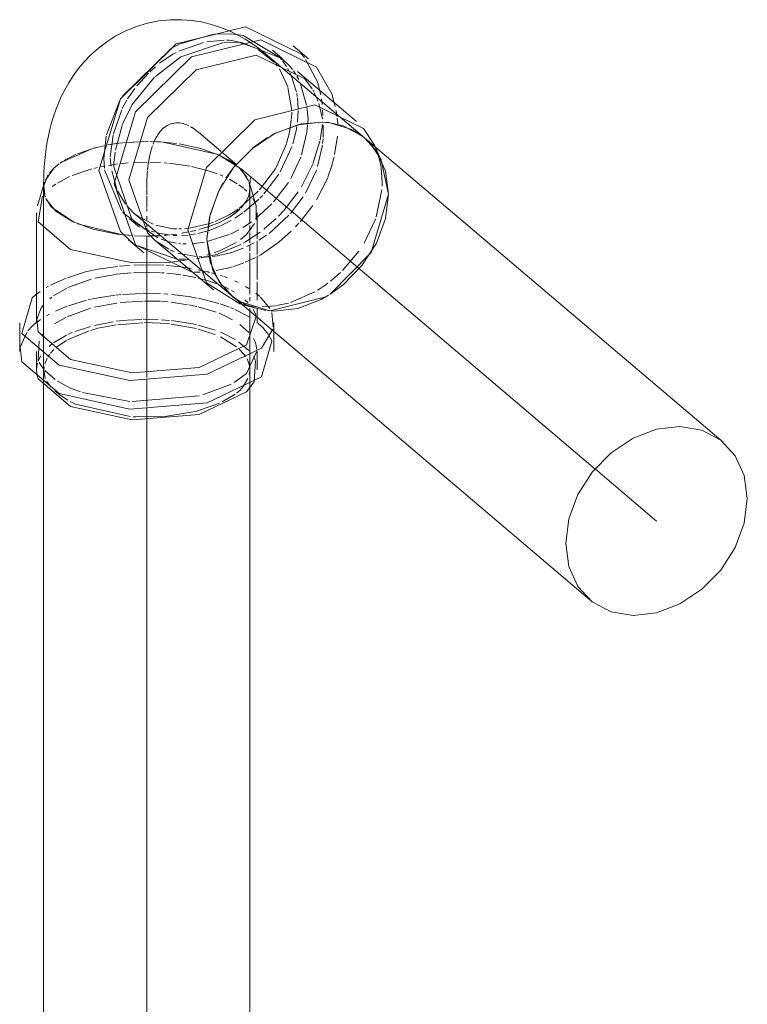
# Model space of a CAD drawing. Header units: millimetres. Extents: x -121 to 34184, y -147 to 33428.
# Tile 57 of 107: x 11195 to 11371, y 24021 to 24259. Entities that reach past the tile are written whole.
import ezdxf

# ---------------------------------------------------------------- set-up
doc = ezdxf.new("R2010")
doc.units = ezdxf.units.MM
doc.linetypes.add('ADSK_Осевая', pattern=[700, 500, -100, 0, -100])
doc.layers.add('P-PIPE-____-CNTR', color=3, linetype='ADSK_Осевая', lineweight=20)
doc.layers.add('P-PIPE-____-OTLN', color=3, linetype='Continuous', lineweight=20)

# ---------------------------------------------------------------- blocks, each defined once
blk = doc.blocks.new('ADSK_ППР_Отвод канализационный - Отвод раструбный-V4-_3D_ копия 1')
at = {"layer": 'P-PIPE-____-CNTR', "color": 10}
for p, q in [((9215.01, 24232.04), (9220.49, 24227.39)), ((9220.7, 24227.21), (9224.23, 24224.21)), ((9225.33, 24223.28), (9239.08, 24211.62)), ((9202.51, 24219.24), (9202.51, 24218.54))]:
    blk.add_line(p, q, dxfattribs=at)
for start_param, end_param in [(5.943418, 6.539134), (5.753736, 5.905474), (0.257351, 0.543446), (0.565687, 0.760762), (0.762612, 0.876879), (0.889209, 1.041347)]:
    blk.add_ellipse((9215.01, 24208.64), major_axis=(-6.31, 25.55), ratio=0.422254, start_param=start_param, end_param=end_param, dxfattribs=at)
at = {"layer": 'P-PIPE-____-OTLN', "color": 9}
for p, q in [((9210.36, 24253.36), (9218.64, 24255.82)), ((9225.87, 24255.44), (9234.7, 24250.18)), ((9208.53, 24252.4), (9210.3, 24253.33)), ((9239.96, 24250.99), (9240.68, 24250.12)), ((9235.37, 24249.35), (9236.32, 24247.98)), ((9240.99, 24249.7), (9243.84, 24244.22)), ((9238.03, 24246.94), (9238.55, 24246.17)), ((9240.78, 24245.02), (9242.57, 24242.55)), ((9247.33, 24241.38), (9248.18, 24238.25)), ((9192.78, 24231.46), (9195.89, 24239.54)), ((9194.91, 24227.67), (9196.52, 24233.7)), ((9240.02, 24234.05), (9233.66, 24231.82)), ((9245.08, 24234.48), (9240.09, 24234.07)), ((9252.15, 24232.73), (9246.58, 24234.37)), ((9192.11, 24225.68), (9192.69, 24231.07)), ((9233.63, 24231.8), (9232.59, 24231.25)), ((9255.19, 24230.74), (9252.3, 24232.65)), ((9192.18, 24228.78), (9190.64, 24228.43)), ((9190.64, 24228.43), (9192.22, 24228.78)), ((9231.79, 24230.78), (9228.21, 24228.25)), ((9189.21, 24228.05), (9181.89, 24224.82)), ((9182.42, 24225.17), (9185.35, 24226.68)), ((9185.73, 24226.84), (9189.41, 24228.1)), ((9189.58, 24228.15), (9190.64, 24228.43)), ((9190.64, 24228.43), (9189.6, 24228.16)), ((9194.55, 24224.6), (9194.84, 24227.22)), ((9228.17, 24228.22), (9223.8, 24223.83)), ((9257.81, 24228.54), (9258.12, 24227.79)), ((9181.48, 24224.55), (9182.11, 24224.97)), ((9192.23, 24223.31), (9192.11, 24225.68)), ((9194.49, 24223.66), (9194.54, 24224.5)), ((9261.08, 24217.05), (9259.33, 24225.31)), ((9177.56, 24219.03), (9178.56, 24221.63)), ((9178.9, 24222.11), (9179.99, 24223.32)), ((9196.38, 24213.08), (9192.27, 24222.94)), ((9198.98, 24210.79), (9194.49, 24223.66)), ((9223.54, 24223.5), (9221.67, 24220.9)), ((9177.75, 24219.93), (9177.57, 24219.11)), ((9220.97, 24219.75), (9219.88, 24217.73)), ((9219.87, 24217.69), (9217.68, 24211.48)), ((9178.03, 24216.04), (9179.44, 24213.94)), ((9179.54, 24213.84), (9185, 24210.19)), ((9197.19, 24212.18), (9196.61, 24212.81)), ((9201.6, 24208.94), (9197.2, 24212.17)), ((9198.93, 24212.94), (9197.85, 24214.03)), ((9185.69, 24209.89), (9196.26, 24207.27)), ((9205.19, 24206.47), (9199.19, 24210.56)), ((9217.67, 24211.43), (9217.08, 24206.18)), ((9198.97, 24207.03), (9196.88, 24207.2)), ((9203.12, 24208.26), (9201.99, 24208.75)), ((9199.17, 24205.15), (9198.61, 24205.58)), ((9201.79, 24206.91), (9199.55, 24206.99)), ((9203.44, 24206.92), (9201.94, 24206.91)), ((9205.63, 24207), (9204, 24206.93)), ((9207.84, 24203.7), (9204.87, 24205.58)), ((9217.08, 24206.18), (9218.54, 24198.58)), ((9209.65, 24201.37), (9199.86, 24204.67)), ((9209.2, 24203.11), (9208.07, 24203.59)), ((9210.1, 24200.81), (9207.65, 24200.53)), ((9215.47, 24198.17), (9214.07, 24198.18)), ((9218.57, 24198.5), (9220.75, 24194.81)), ((9175.68, 24192.79), (9176.64, 24193.51)), ((9223.17, 24192.34), (9225.08, 24191.02)), ((9223.53, 24192.06), (9225.68, 24190.69)), ((9175.83, 24186.78), (9176.95, 24189.49)), ((9226.51, 24190.14), (9225.45, 24190.38)), ((9227.21, 24190.01), (9226.59, 24190.12)), ((9228.83, 24188.08), (9229.04, 24187.46)), ((9229.26, 24187.97), (9229.26, 24189.45)), ((9232.81, 24188.41), (9233.14, 24184.94)), ((9176.27, 24186.32), (9176.75, 24186.68)), ((9229.26, 24187.19), (9229.26, 24187.89)), ((9229.39, 24185.83), (9230.75, 24184.58)), ((9233.31, 24184.53), (9233.31, 24185.88)), ((9171.8, 24179.99), (9173.41, 24183.56)), ((9230.78, 24184.55), (9231.99, 24183.03)), ((9233.31, 24183.76), (9233.31, 24184.42)), ((9176.2, 24176.74), (9176.45, 24181.54)), ((9232.21, 24182.69), (9232.81, 24181.48)), ((9176.13, 24176.51), (9176.83, 24177.92)), ((9177.58, 24174.59), (9176.42, 24176.25)), ((9228.83, 24176.7), (9228.51, 24171.61)), ((9175.76, 24174.68), (9175.83, 24175.4)), ((9175.92, 24173.17), (9175.76, 24174.5)), ((9180.32, 24172.17), (9177.83, 24174.32)), ((9198.39, 24166.84), (9186.91, 24169.02)), ((9222.91, 24171.07), (9216.1, 24168.42)), ((9215.22, 24168.17), (9198.95, 24166.81)), ((9199.77, 24163.12), (9199.19, 24163.15))]:
    blk.add_line(p, q, dxfattribs=at)
at = {"layer": 'P-PIPE-____-OTLN', "color": 10}
for p, q in [((9210.24, 24251.69), (9216.25, 24253.78)), ((9217.07, 24253.95), (9221.23, 24254.36)), ((9221.82, 24254.35), (9222.45, 24254.31)), ((9222.45, 24254.31), (9224.29, 24254.05)), ((9224.29, 24254.05), (9228.9, 24252.41)), ((9229.53, 24252.07), (9233.45, 24248.95)), ((9234.7, 24250.18), (9235.2, 24249.57)), ((9203.25, 24246.69), (9204.6, 24247.9)), ((9233.73, 24248.63), (9234.19, 24248.04)), ((9200.1, 24243.31), (9202.91, 24246.37)), ((9234.64, 24247.39), (9236.64, 24243.05)), ((9236.64, 24247.45), (9236.95, 24246.89)), ((9237.16, 24246.47), (9237.45, 24245.86)), ((9237.49, 24245.77), (9238.75, 24241.77)), ((9238.89, 24245.6), (9239.31, 24244.81)), ((9236.69, 24242.87), (9237.63, 24237.34)), ((9239.7, 24243.98), (9241.22, 24238.62)), ((9243.84, 24244.22), (9244.67, 24241.09)), ((9197.85, 24240.16), (9199.61, 24242.68)), ((9238.83, 24241.4), (9238.94, 24240.72)), ((9242.72, 24242.3), (9243.04, 24241.72)), ((9243.13, 24241.53), (9243.57, 24240.61)), ((9196.54, 24237.76), (9197.66, 24239.84)), ((9238.98, 24240.42), (9239.19, 24237.68)), ((9241.28, 24238.23), (9241.57, 24235.29)), ((9243.73, 24240.24), (9243.98, 24239.61)), ((9244.18, 24239.05), (9245.06, 24235.26)), ((9244.83, 24240.16), (9245, 24238.79)), ((9194.42, 24231.69), (9196.42, 24237.49)), ((9237.65, 24236.93), (9237.53, 24235.28)), ((9239.19, 24237.31), (9239.03, 24234.46)), ((9245.1, 24237.45), (9245.13, 24236.18)), ((9248.37, 24237.29), (9248.58, 24235.87)), ((9237.51, 24235.13), (9237.13, 24232.5)), ((9238.89, 24233.43), (9238.71, 24232.38)), ((9241.46, 24233.8), (9241.38, 24233.01)), ((9241.57, 24235.29), (9241.48, 24233.96)), ((9245.04, 24233.91), (9244.51, 24230.17)), ((9245.22, 24233.78), (9245.27, 24232.15)), ((9248.63, 24235.45), (9248.77, 24234.06)), ((9193.65, 24226.06), (9194.35, 24231.37)), ((9236.97, 24231.67), (9236.39, 24229.44)), ((9237.13, 24232.5), (9236.97, 24231.67)), ((9238.71, 24232.38), (9237.92, 24229.27)), ((9241.26, 24232.06), (9240, 24226.56)), ((9241.38, 24233.01), (9241.28, 24232.18)), ((9245.27, 24232.15), (9245.24, 24230.81)), ((9248.69, 24231.07), (9248.01, 24226.62)), ((9195.71, 24229.37), (9193.1, 24228.96)), ((9193.25, 24228.99), (9195.75, 24229.37)), ((9196.7, 24229.49), (9195.71, 24229.37)), ((9196.74, 24229.49), (9197.31, 24229.55)), ((9197.56, 24229.57), (9202.65, 24229.8)), ((9202.83, 24229.8), (9197.67, 24229.58)), ((9203.23, 24229.8), (9206.46, 24229.66)), ((9205.84, 24229.7), (9203.32, 24229.79)), ((9219.77, 24226.64), (9206.48, 24229.66)), ((9206.52, 24229.65), (9209.67, 24229.32)), ((9236.34, 24229.27), (9233.78, 24223.37)), ((9244.44, 24229.87), (9242.85, 24224.62)), ((9245.06, 24228.94), (9243.88, 24223.74)), ((9245.22, 24230.49), (9245.11, 24229.3)), ((9224.6, 24223.71), (9220.05, 24226.51)), ((9237.67, 24228.53), (9234.84, 24222.46)), ((9258.17, 24227.66), (9258.43, 24226.95)), ((9258.57, 24226.54), (9259.17, 24224.06)), ((9191.37, 24223.68), (9192.1, 24223.83)), ((9193.2, 24224.03), (9194.19, 24224.19)), ((9193.85, 24223.8), (9193.67, 24225.8)), ((9194.19, 24224.19), (9195.42, 24224.36)), ((9195.99, 24224.43), (9197.99, 24224.62)), ((9199.31, 24224.71), (9202.63, 24224.8)), ((9203.21, 24224.79), (9205.83, 24224.7)), ((9206.69, 24224.65), (9207.47, 24224.58)), ((9207.86, 24224.55), (9213, 24223.82)), ((9222.3, 24225.35), (9224.16, 24224.08)), ((9224.51, 24223.79), (9225.05, 24223.31)), ((9239.81, 24226.01), (9237.44, 24220.83)), ((9242.81, 24224.5), (9239.96, 24218.8)), ((9247.33, 24223.96), (9246.37, 24221.13)), ((9247.88, 24226.06), (9247.36, 24224.04)), ((9259.19, 24223.98), (9259.28, 24223.38)), ((9184.42, 24221.57), (9189.18, 24223.17)), ((9189.69, 24223.3), (9189.81, 24223.33)), ((9190.03, 24223.38), (9190.57, 24223.51)), ((9195.27, 24218.24), (9194.02, 24222.69)), ((9213.35, 24223.75), (9217.08, 24222.82)), ((9217.11, 24222.81), (9219.53, 24222)), ((9220.3, 24221.7), (9220.97, 24221.41)), ((9225.07, 24223.28), (9226.73, 24221.19)), ((9234.51, 24221.92), (9230.87, 24217.11)), ((9243.59, 24222.9), (9240.92, 24217.3)), ((9259.29, 24223.35), (9259.52, 24220.07)), ((9179.61, 24218.87), (9180.47, 24219.49)), ((9180.87, 24219.75), (9183.81, 24221.3)), ((9222.53, 24220.67), (9224.4, 24219.59)), ((9224.83, 24219.3), (9225.91, 24218.48)), ((9229.01, 24214.24), (9227.27, 24219.93)), ((9227.5, 24218.77), (9227.33, 24219.72)), ((9227.39, 24219.45), (9227.5, 24218.7)), ((9227.51, 24218.36), (9227.51, 24219.24)), ((9236.85, 24219.85), (9233.24, 24215.19)), ((9246.33, 24221.04), (9243.66, 24215.66)), ((9259.52, 24220.07), (9259.5, 24218.97)), ((9197.35, 24214.64), (9195.44, 24217.86)), ((9229.53, 24217.77), (9224.87, 24213.62)), ((9226.07, 24218.35), (9226.72, 24217.76)), ((9227.3, 24216.89), (9227.51, 24218.36)), ((9230.52, 24216.73), (9229.87, 24216.05)), ((9239.19, 24217.59), (9235.73, 24213.11)), ((9259.45, 24218.14), (9258.1, 24211.58)), ((9225.49, 24213.84), (9226.78, 24215.61)), ((9229.63, 24215.81), (9226.04, 24212.72)), ((9228.17, 24216.01), (9228.83, 24214.75)), ((9232.77, 24214.68), (9228.81, 24211.06)), ((9228.83, 24214.75), (9229.01, 24214.24)), ((9240.39, 24216.44), (9237.33, 24212.38)), ((9242.77, 24214.29), (9239.68, 24210.36)), ((9200.65, 24211.61), (9200.1, 24212)), ((9222.7, 24211.6), (9223.33, 24212.02)), ((9223.33, 24212.02), (9224.19, 24212.65)), ((9225.74, 24212.5), (9223.83, 24211.21)), ((9224.29, 24212.74), (9224.77, 24213.15)), ((9229.04, 24214.13), (9229, 24210.84)), ((9229.26, 24211.79), (9229.26, 24212.55)), ((9236.95, 24211.95), (9232.12, 24207.56)), ((9235.66, 24213.03), (9234.42, 24211.73)), ((9204.07, 24209.82), (9201.01, 24211.37)), ((9208.85, 24208.67), (9204.73, 24209.57)), ((9217.76, 24209.96), (9212.84, 24208.81)), ((9218.65, 24210.27), (9217.76, 24209.96)), ((9219.53, 24209.97), (9218.2, 24209.44)), ((9218.25, 24209.46), (9219.06, 24209.78)), ((9219.06, 24209.78), (9220.26, 24210.3)), ((9222.89, 24211.73), (9220.09, 24210.22)), ((9222.93, 24210.67), (9220.35, 24209.35)), ((9221.31, 24210.81), (9222.7, 24211.6)), ((9227.88, 24210.35), (9225.89, 24209.01)), ((9229.26, 24206.26), (9229.26, 24211.79)), ((9233.86, 24211.17), (9230.89, 24208.55)), ((9239.36, 24210), (9238.57, 24209.16)), ((9257.89, 24210.97), (9255.17, 24205.22)), ((9196.26, 24207.27), (9198.14, 24207.09)), ((9204.34, 24207.84), (9203.57, 24208.1)), ((9208.2, 24207.09), (9204.92, 24207.67)), ((9208.15, 24207.2), (9206.71, 24207.07)), ((9206.92, 24207.09), (9207.85, 24207.17)), ((9208.52, 24207.25), (9209.53, 24207.37)), ((9209.78, 24207.4), (9208.8, 24207.28)), ((9209.81, 24208.63), (9208.85, 24208.67)), ((9210.89, 24208.64), (9210.24, 24208.62)), ((9212.51, 24207.15), (9210.99, 24207.03)), ((9211, 24207.59), (9212.68, 24207.9)), ((9212.64, 24207.89), (9211.11, 24207.61)), ((9212.69, 24208.79), (9211.67, 24208.69)), ((9214.28, 24207.41), (9212.88, 24207.19)), ((9213.1, 24207.99), (9214.39, 24208.28)), ((9214.39, 24208.28), (9213.21, 24208.01)), ((9217.03, 24208.09), (9214.86, 24207.53)), ((9217.2, 24209.1), (9215.1, 24208.47)), ((9215.14, 24208.48), (9217.33, 24209.14)), ((9222.5, 24207.27), (9217.39, 24205.63)), ((9218.1, 24208.44), (9217.51, 24208.24)), ((9218.2, 24209.44), (9217.62, 24209.24)), ((9220.19, 24209.28), (9218.1, 24208.44)), ((9224.81, 24208.38), (9222.81, 24207.4)), ((9231.49, 24207.1), (9229.63, 24205.88)), ((9237.51, 24208.09), (9234.53, 24205.44)), ((9199.81, 24206.98), (9201.87, 24206.91)), ((9202.4, 24206.91), (9203.17, 24206.91)), ((9203.42, 24206.92), (9205.28, 24206.98)), ((9207.37, 24205.69), (9205.99, 24206.15)), ((9209.73, 24205.18), (9207.63, 24205.62)), ((9209.77, 24207.01), (9208.88, 24207.04)), ((9210.75, 24205.06), (9210.31, 24205.11)), ((9212.08, 24205.01), (9211.22, 24205.03)), ((9216.4, 24205.43), (9213.53, 24205.06)), ((9225.31, 24204.9), (9219.83, 24202.6)), ((9224.19, 24205.38), (9220.61, 24203.53)), ((9228.5, 24205.23), (9226.78, 24204.35)), ((9229.26, 24202.42), (9229.26, 24205.77)), ((9214.46, 24201.92), (9210.05, 24202.8)), ((9218.1, 24202.6), (9217.05, 24202.27)), ((9219.7, 24202.56), (9218.04, 24202.1)), ((9220.5, 24203.48), (9218.82, 24202.84)), ((9223.1, 24202.93), (9220.36, 24202.26)), ((9225.87, 24203.95), (9223.13, 24202.94)), ((9253.89, 24203.24), (9249.96, 24198.57)), ((9199.35, 24199.87), (9201.82, 24199.96)), ((9201.94, 24199.96), (9206.61, 24199.85)), ((9211.85, 24201.29), (9210.32, 24201.32)), ((9211.4, 24201), (9210.58, 24200.87)), ((9212.54, 24201.2), (9211.48, 24201.01)), ((9215.26, 24201.56), (9214.55, 24201.46)), ((9215.84, 24201.85), (9215.19, 24201.87)), ((9217.36, 24201.94), (9215.67, 24201.62)), ((9217.51, 24201.9), (9216.25, 24201.85)), ((9220.2, 24202.22), (9218.4, 24201.97)), ((9225.98, 24200.4), (9223.59, 24199.56)), ((9228.85, 24201.68), (9226.36, 24200.55)), ((9229.26, 24196.39), (9229.26, 24202.15)), ((9183.29, 24196.81), (9187.88, 24198.29)), ((9187.88, 24198.29), (9189.31, 24198.58)), ((9189.45, 24198.61), (9190.54, 24198.82)), ((9189.89, 24196.68), (9194.94, 24197.62)), ((9190.74, 24198.85), (9195.4, 24199.54)), ((9195.1, 24197.65), (9197.81, 24197.93)), ((9195.92, 24199.59), (9198.34, 24199.81)), ((9197.91, 24197.94), (9198.74, 24198)), ((9199.28, 24198.03), (9201.49, 24198.12)), ((9201.66, 24198.12), (9205.83, 24198.03)), ((9206.07, 24198.02), (9206.75, 24197.97)), ((9207.18, 24199.81), (9208.24, 24199.73)), ((9207.39, 24197.92), (9208.34, 24197.83)), ((9208.38, 24199.71), (9210.59, 24199.46)), ((9208.53, 24197.81), (9210.76, 24197.53)), ((9210.82, 24199.43), (9213.25, 24199.05)), ((9214.97, 24198.72), (9216.63, 24198.35)), ((9216.82, 24198.31), (9217.7, 24198.09)), ((9217.45, 24198.29), (9216.83, 24198.24)), ((9218.18, 24197.97), (9218.92, 24197.77)), ((9221.61, 24199.02), (9219.31, 24198.55)), ((9223.26, 24199.47), (9221.7, 24199.04)), ((9249.45, 24198.08), (9247, 24195.96)), ((9179.21, 24195.04), (9182.95, 24196.69)), ((9183.39, 24194.44), (9189.06, 24196.46)), ((9211.32, 24197.44), (9214.42, 24196.84)), ((9214.96, 24196.72), (9217.49, 24196.03)), ((9217.49, 24196.03), (9219.7, 24195.26)), ((9220.36, 24197.34), (9220.89, 24197.17)), ((9221.17, 24197.08), (9222.06, 24196.76)), ((9223.81, 24196.07), (9224.67, 24195.67)), ((9229.26, 24191.36), (9229.26, 24195.85)), ((9246.37, 24195.47), (9245.05, 24194.54)), ((9178.14, 24194.45), (9178.7, 24194.77)), ((9179.9, 24192.42), (9183.1, 24194.3)), ((9196.64, 24192.79), (9201.38, 24193.03)), ((9201.65, 24193.04), (9205.82, 24192.96)), ((9206.61, 24192.92), (9207.61, 24192.85)), ((9208.48, 24192.78), (9213.23, 24192.16)), ((9221.31, 24194.59), (9222.37, 24194.08)), ((9222.99, 24193.76), (9223.78, 24193.31)), ((9226.45, 24194.71), (9227.23, 24194.24)), ((9228.91, 24193.05), (9229.88, 24192.24)), ((9243.26, 24193.43), (9237.35, 24190.85)), ((9244.95, 24194.48), (9243.88, 24193.8)), ((9178.99, 24191.71), (9179.49, 24192.12)), ((9183.51, 24190.04), (9187.88, 24191.35)), ((9188.29, 24191.45), (9189.06, 24191.63)), ((9189.28, 24191.68), (9194.81, 24192.6)), ((9189.81, 24189.72), (9195.22, 24190.67)), ((9195.06, 24192.63), (9196.19, 24192.74)), ((9196.08, 24190.78), (9201.65, 24191.17)), ((9201.93, 24191.17), (9205.83, 24191.1)), ((9206.07, 24191.08), (9207.69, 24190.95)), ((9208.43, 24190.88), (9212.39, 24190.28)), ((9213.37, 24192.14), (9214.73, 24191.89)), ((9215.02, 24191.83), (9219.94, 24190.57)), ((9220.29, 24190.46), (9222.56, 24189.65)), ((9226.29, 24191.49), (9227.09, 24190.71)), ((9230.06, 24192.07), (9232.35, 24189.35)), ((9236.84, 24190.69), (9233.95, 24190.05)), ((9176.95, 24189.49), (9177.54, 24190.27)), ((9180.37, 24188.74), (9183.19, 24189.92)), ((9183.18, 24187.35), (9188.87, 24189.45)), ((9212.66, 24190.23), (9214.62, 24189.82)), ((9214.94, 24189.74), (9219.3, 24188.47)), ((9222.86, 24189.53), (9223.49, 24189.27)), ((9223.81, 24189.13), (9227.29, 24187.32)), ((9228.71, 24189.83), (9227.21, 24190.01)), ((9228.3, 24189.13), (9228.83, 24188.08)), ((9229.36, 24189.79), (9228.71, 24189.83)), ((9233.65, 24190.01), (9230.49, 24189.77)), ((9175.74, 24185.91), (9176.27, 24186.32)), ((9178.22, 24187.61), (9178.91, 24188)), ((9180.18, 24185.67), (9182.9, 24187.21)), ((9189.81, 24185.28), (9194.33, 24186.16)), ((9195.1, 24186.27), (9197.74, 24186.55)), ((9195.49, 24185.43), (9201.55, 24185.92)), ((9197.88, 24186.56), (9201.29, 24186.73)), ((9201.66, 24186.74), (9205.23, 24186.68)), ((9206.07, 24186.64), (9208.03, 24186.48)), ((9208.53, 24186.43), (9213.21, 24185.72)), ((9213.35, 24185.69), (9214.57, 24185.43)), ((9177.06, 24182.64), (9177.57, 24183.35)), ((9183.29, 24181.77), (9188.51, 24183.93)), ((9183.39, 24183.06), (9184.42, 24183.52)), ((9185.14, 24183.81), (9188.86, 24185.03)), ((9188.95, 24184.07), (9190.64, 24184.57)), ((9190.64, 24184.57), (9195.12, 24185.38)), ((9208.45, 24185.6), (9214.52, 24184.49)), ((9214.92, 24184.39), (9219.08, 24183.07)), ((9214.96, 24185.34), (9219.06, 24184.12)), ((9225.02, 24185.49), (9227.24, 24183.53)), ((9179.9, 24181.05), (9183.09, 24182.92)), ((9180.45, 24179.88), (9183.02, 24181.62)), ((9220.33, 24182.52), (9224.21, 24180.1)), ((9224.84, 24181.24), (9227.25, 24179.16)), ((9178.82, 24180.18), (9179.45, 24180.7)), ((9179.15, 24178.55), (9179.97, 24179.45)), ((9224.91, 24179.49), (9226.01, 24178.33)), ((9175.83, 24175.4), (9175.99, 24176.11)), ((9177.8, 24175.95), (9178.37, 24177.36)), ((9178.54, 24177.66), (9178.93, 24178.26)), ((9226.05, 24178.29), (9226.47, 24177.72)), ((9228.33, 24177.7), (9228.78, 24176.82)), ((9177.57, 24174.46), (9177.64, 24175.21)), ((9177.92, 24172.44), (9177.57, 24174.46)), ((9227.45, 24174.38), (9227.31, 24173.4)), ((9227.34, 24175.77), (9227.45, 24174.97)), ((9179.22, 24170.41), (9178.27, 24171.72)), ((9227, 24172.39), (9225.89, 24170.47)), ((9181.76, 24168.18), (9180.25, 24169.38)), ((9183.34, 24167.17), (9181.77, 24168.17)), ((9223.9, 24168.58), (9220.75, 24166.73)), ((9214.26, 24164.4), (9207.39, 24163.32)), ((9220.11, 24166.43), (9214.39, 24164.43)), ((9207.37, 24163.32), (9199.86, 24163.12))]:
    blk.add_line(p, q, dxfattribs=at)
at = {"layer": 'P-PIPE-____-OTLN', "color": 22}
for p, q in [((9241.66, 24249.82), (9237.95, 24252.97)), ((9196.61, 24240.77), (9208.38, 24252.31)), ((9255.26, 24230.68), (9231.18, 24251.1)), ((9235.33, 24249.88), (9232.96, 24251.89)), ((9253.29, 24234.65), (9239.04, 24246.74)), ((9259.33, 24225.31), (9257.65, 24228.9)), ((9177.75, 24219.93), (9176.02, 24214.24)), ((9177.51, 24219.24), (9177.51, 24218.36)), ((9177.57, 24219.11), (9177.92, 24216.3)), ((9177.84, 24216.5), (9177.52, 24218.68)), ((9175.76, 24212.55), (9175.76, 24185.88)), ((9198.84, 24212.97), (9222.91, 24192.55)), ((9198.35, 24211.09), (9200.72, 24209.08)), ((9198.1, 24205.99), (9201.81, 24202.85)), ((9204.43, 24205.94), (9218.68, 24193.85)), ((9221.28, 24194.16), (9222.91, 24192.55)), ((9225.06, 24190.48), (9228.87, 24189.41)), ((9171.71, 24185.88), (9171.71, 24178.94)), ((9229.26, 24185.88), (9229.26, 24187.19)), ((9233.31, 24178.94), (9233.31, 24183.76)), ((9175.76, 24178.94), (9175.76, 24174.5)), ((9229.26, 24174.5), (9229.26, 24178.94))]:
    blk.add_line(p, q, dxfattribs=at)
for points in [[(9202.7, 24258.46, 0), (9200.01, 24257.66, 0), (9197.44, 24256.62, 0), (9195.02, 24255.38, 0), (9192.79, 24253.97, 0), (9190.77, 24252.43, 0), (9188.96, 24250.82, 0), (9187.34, 24249.14, 0), (9185.92, 24247.44, 0), (9184.68, 24245.74, 0), (9183.58, 24244.04, 0), (9182.63, 24242.36, 0), (9181.8, 24240.7, 0), (9181.08, 24239.07, 0), (9180.45, 24237.46, 0), (9179.91, 24235.87, 0), (9179.44, 24234.3, 0), (9179.03, 24232.75, 0), (9178.68, 24231.22, 0), (9178.39, 24229.7, 0), (9178.14, 24228.19, 0), (9177.94, 24226.69, 0), (9177.78, 24225.2, 0), (9177.66, 24223.72, 0), (9177.58, 24222.24, 0), (9177.53, 24220.77, 0), (9177.51, 24219.29, 0), (9177.51, 24219.24, 0)], [(9190.92, 24222.78, 0), (9196.1, 24240.16, 0), (9209.65, 24253.45, 0), (9226.4, 24257.59, 0), (9239.96, 24250.99, 0)], [(9202.7, 24258.46, 0), (9205.45, 24259, 0), (9208.22, 24259.28, 0), (9210.93, 24259.31, 0), (9213.56, 24259.1, 0), (9216.06, 24258.68, 0), (9218.42, 24258.1, 0), (9220.63, 24257.37, 0), (9222.68, 24256.53, 0), (9224.58, 24255.6, 0), (9226.33, 24254.6, 0), (9227.96, 24253.56, 0), (9229.46, 24252.48, 0), (9230.87, 24251.37, 0), (9231.18, 24251.1, 0)], [(9194.63, 24219.64, 0), (9199.8, 24237.01, 0), (9213.36, 24250.31, 0), (9230.11, 24254.45, 0), (9243.66, 24247.85, 0), (9247.33, 24241.38, 0)], [(9198.19, 24220.52, 0), (9202.69, 24235.61, 0), (9214.46, 24247.16, 0), (9229.01, 24250.75, 0), (9240.78, 24245.02, 0)], [(9212.44, 24208.43, 0), (9216.94, 24223.52, 0), (9228.71, 24235.07, 0), (9243.26, 24238.66, 0), (9255.03, 24232.93, 0), (9257.65, 24228.9, 0)], [(9239.08, 24233.84, 0), (9233.39, 24231.68, 0), (9228.08, 24228.15, 0), (9223.53, 24223.49, 0), (9220.03, 24218.02, 0), (9217.83, 24212.12, 0), (9217.08, 24206.18, 0), (9217.83, 24200.61, 0), (9220.03, 24195.8, 0), (9223.53, 24192.06, 0)], [(9246.35, 24234.39, 0), (9244.78, 24234.49, 0), (9239.08, 24233.84, 0)], [(9246.58, 24234.37, 0), (9245.88, 24234.44, 0), (9245.08, 24234.48, 0)], [(9255.25, 24230.69, 0), (9254.64, 24231.18, 0), (9250.08, 24233.58, 0), (9246.56, 24234.37, 0)], [(9198.61, 24205.58, 0), (9196.1, 24207.97, 0), (9190.92, 24222.78, 0)], [(9213.36, 24198.22, 0), (9199.8, 24204.82, 0), (9194.63, 24219.64, 0)], [(9204.43, 24205.94, 0), (9202.69, 24207.65, 0), (9198.19, 24220.52, 0)], [(9207.65, 24200.53, 0), (9198.95, 24200.41, 0), (9184.05, 24203.69, 0), (9176.2, 24210.35, 0), (9177.24, 24216.56, 0)], [(9196.88, 24207.2, 0), (9195.35, 24207.39, 0), (9189.4, 24208.61, 0), (9184.33, 24210.5, 0), (9180.51, 24212.92, 0), (9178.19, 24215.71, 0)], [(9225.06, 24190.48, 0), (9216.94, 24195.56, 0), (9212.44, 24208.43, 0)], [(9217.14, 24173.47, 0), (9198.41, 24171.9, 0), (9181.25, 24175.67, 0), (9172.21, 24183.34, 0), (9174.75, 24191.98, 0), (9175.6, 24192.73, 0)], [(9215.22, 24175.1, 0), (9198.95, 24173.74, 0), (9184.05, 24177.02, 0), (9176.2, 24183.68, 0), (9175.83, 24186.78, 0)], [(9229.04, 24187.46, 0), (9226.63, 24180.58, 0), (9215.22, 24175.1, 0)], [(9233.02, 24184.36, 0), (9230.28, 24179.78, 0), (9217.14, 24173.47, 0)], [(9232.81, 24181.48, 0), (9230.28, 24172.84, 0), (9217.14, 24166.53, 0)], [(9217.14, 24166.53, 0), (9198.41, 24164.97, 0), (9181.25, 24168.74, 0), (9172.21, 24176.41, 0), (9171.8, 24179.99, 0)], [(9215.22, 24163.72, 0), (9198.95, 24162.36, 0), (9184.05, 24165.64, 0), (9176.2, 24172.3, 0), (9175.92, 24173.17, 0)], [(9228.51, 24171.61, 0), (9226.63, 24169.2, 0), (9215.22, 24163.72, 0)]]:
    blk.add_polyline3d(points, dxfattribs=at)
at = {"layer": 'P-PIPE-____-OTLN', "color": 9}
for points in [[(9218.82, 24255.84, 0), (9222.93, 24255.91, 0), (9225.87, 24255.44, 0)], [(9204.58, 24245.57, 0), (9210.75, 24250.3, 0), (9221.09, 24253.76, 0)], [(9221.28, 24253.78, 0), (9225.3, 24253.89, 0), (9235.37, 24249.8, 0)], [(9235.41, 24249.77, 0), (9237.07, 24248.16, 0), (9237.79, 24247.28, 0)], [(9196.56, 24233.81, 0), (9198.98, 24238.75, 0), (9204.39, 24245.39, 0)], [(9246.84, 24192.74, 0), (9250.08, 24195.09, 0), (9254.64, 24199.75, 0), (9258.14, 24205.21, 0), (9260.33, 24211.12, 0), (9261.08, 24217.05, 0), (9260.33, 24222.62, 0), (9258.14, 24227.44, 0), (9255.41, 24230.55, 0)], [(9259.31, 24225.36, 0), (9256.88, 24229.08, 0), (9255.59, 24230.39, 0)], [(9181.31, 24224.42, 0), (9179.97, 24223.31, 0), (9177.94, 24220.47, 0)], [(9246.85, 24192.74, 0), (9256.88, 24202.95, 0), (9261.08, 24217.05, 0)], [(9225.21, 24190.94, 0), (9232.28, 24188.8, 0), (9245.88, 24192.16, 0), (9246.62, 24192.6, 0)], [(9225.83, 24190.6, 0), (9228.08, 24189.65, 0), (9231.37, 24188.9, 0)], [(9239.08, 24189.39, 0), (9244.78, 24191.56, 0), (9246.56, 24192.56, 0)], [(9231.82, 24188.85, 0), (9233.39, 24188.74, 0), (9239.08, 24189.39, 0)], [(9173.72, 24183.95, 0), (9174.75, 24185.05, 0), (9175.66, 24185.85, 0)], [(9228.34, 24182.1, 0), (9228.83, 24181.14, 0), (9229.19, 24179.43, 0)], [(9229.2, 24178.99, 0), (9226.63, 24173.64, 0), (9223.64, 24171.47, 0)], [(9186.45, 24169.17, 0), (9184.05, 24170.08, 0), (9180.88, 24171.79, 0)]]:
    blk.add_polyline3d(points, dxfattribs=at)
at = {"layer": 'P-PIPE-____-OTLN', "color": 10}
for points in [[(9205.61, 24248.74, 0), (9208.85, 24250.95, 0), (9209.66, 24251.39, 0)], [(9210.36, 24229.22, 0), (9215.63, 24228.1, 0), (9220.03, 24226.52, 0)], [(9220.09, 24226.49, 0), (9220.69, 24226.21, 0), (9222.26, 24225.37, 0)], [(9227.27, 24219.93, 0), (9227.1, 24220.41, 0), (9225.53, 24222.82, 0)], [(9233.69, 24223.23, 0), (9233.45, 24222.83, 0), (9229.83, 24218.09, 0)], [(9227.62, 24220.97, 0), (9227.61, 24220.94, 0), (9227.6, 24220.84, 0), (9227.58, 24220.68, 0), (9227.56, 24220.47, 0), (9227.54, 24220.21, 0), (9227.52, 24219.9, 0), (9227.51, 24219.55, 0), (9227.51, 24219.24, 0)], [(9227.51, 24218.35, 0), (9227.5, 24218.03, 0), (9227.15, 24216.43, 0)], [(9227.15, 24216.43, 0), (9226.46, 24215.08, 0), (9225.31, 24213.67, 0)], [(9224.63, 24213.44, 0), (9222.45, 24212.03, 0), (9219.07, 24210.43, 0)], [(9225.07, 24213.42, 0), (9223.79, 24212.35, 0), (9222.99, 24211.79, 0)], [(9228.64, 24209.93, 0), (9226.63, 24207.25, 0), (9225.25, 24206.1, 0)], [(9229.98, 24207.85, 0), (9226.4, 24205.51, 0), (9225.82, 24205.18, 0)], [(9234.47, 24205.39, 0), (9230.11, 24202.36, 0), (9229.56, 24202.06, 0)], [(9220.01, 24188.2, 0), (9220.97, 24187.81, 0), (9223.25, 24186.65, 0)], [(9201.92, 24185.93, 0), (9205.84, 24185.84, 0), (9208, 24185.65, 0)], [(9220.33, 24183.63, 0), (9220.97, 24183.36, 0), (9223.94, 24181.83, 0)], [(9226.83, 24177.14, 0), (9227.1, 24176.56, 0), (9227.34, 24175.77, 0)], [(9225.89, 24170.47, 0), (9225.05, 24169.54, 0), (9224.25, 24168.85, 0)], [(9198.5, 24163.2, 0), (9185.26, 24166.22, 0), (9183.95, 24166.84, 0)]]:
    blk.add_polyline3d(points, dxfattribs=at)

msp = doc.modelspace()

# ---------------------------------------------------------------- linework, layer by layer
at = {"layer": 'P-PIPE-____-CNTR', "color": 10}
for p, q in [((11238.03, 24232.04), (11243.52, 24227.39)), ((11243.72, 24227.21), (11247.25, 24224.21)), ((11248.35, 24223.28), (11262.1, 24211.62)), ((11225.53, 24219.24), (11225.53, 24218.54)), ((11225.53, 24218.36), (11225.53, 24216.86)), ((11225.53, 24218.36), (11225.53, 24216.86)), ((11225.53, 24216.65), (11225.53, 24213.82)), ((11225.53, 24216.65), (11225.53, 24213.82)), ((11225.53, 24213.61), (11225.53, 24212.95)), ((11225.53, 24213.61), (11225.53, 24212.95)), ((11225.53, 24211.76), (11225.53, 24210.8)), ((11225.53, 24211.76), (11225.53, 24210.8)), ((11225.53, 24209.88), (11225.53, 24209.14)), ((11225.53, 24209.88), (11225.53, 24209.14)), ((11225.53, 24208.85), (11225.53, 24208.16)), ((11225.53, 24208.85), (11225.53, 24208.16)), ((11225.53, 24206.95), (11225.53, 24172.68)), ((11225.53, 24206.95), (11225.53, 24203.5)), ((11225.53, 24203.5), (11225.53, 24172.68)), ((11225.53, 24172.24), (11225.53, 24165.62)), ((11225.53, 24172.24), (11225.53, 24167.1)), ((11225.53, 24167.1), (11225.53, 24165.62)), ((11225.53, 24165.31), (11225.53, 24162.66))]:
    msp.add_line(p, q, dxfattribs=at)
at = {"layer": 'P-PIPE-____-CNTR', "color": 9}
for p, q in [((11334.17, 24150.48), (11262.1, 24211.62)), ((11334.17, 24150.48), (11262.1, 24211.62)), ((11225.53, 24165.31), (11225.53, 23850.06)), ((11225.53, 24162.66), (11225.53, 23850.06)), ((11349.02, 24137.89), (11334.25, 24150.42)), ((11349.02, 24137.89), (11334.25, 24150.42))]:
    msp.add_line(p, q, dxfattribs=at)
at = {"layer": 'P-PIPE-____-CNTR', "color": 10}
for start_param, end_param in [(5.943418, 6.539134), (5.753736, 5.905474), (0.257351, 0.543446), (0.565687, 0.760762), (0.762612, 0.876879), (0.889209, 1.041347)]:
    msp.add_ellipse((11238.03, 24208.64), major_axis=(-6.31, 25.55), ratio=0.422254, start_param=start_param, end_param=end_param, dxfattribs=at)
at = {"layer": 'P-PIPE-____-OTLN', "color": 9}
for p, q in [((11215.24, 24228.78), (11213.66, 24228.43)), ((11208.37, 24226.68), (11205.44, 24225.17)), ((11212.43, 24228.1), (11208.75, 24226.84)), ((11213.66, 24228.43), (11212.6, 24228.15)), ((11205.13, 24224.97), (11204.5, 24224.55)), ((11201.58, 24221.63), (11200.58, 24219.03)), ((11203.01, 24223.32), (11201.92, 24222.11)), ((11219.9, 24207.2), (11221.99, 24207.03)), ((11222.57, 24206.99), (11224.81, 24206.91)), ((11224.96, 24206.91), (11226.46, 24206.92)), ((11227.02, 24206.93), (11228.65, 24207)), ((11248.7, 24190.69), (11246.55, 24192.06))]:
    msp.add_line(p, q, dxfattribs=at)
at = {"layer": 'P-PIPE-____-OTLN', "color": 10}
for p, q in [((11218.77, 24229.37), (11216.27, 24228.99)), ((11220.33, 24229.55), (11219.76, 24229.49)), ((11225.67, 24229.8), (11220.58, 24229.57)), ((11229.48, 24229.66), (11226.25, 24229.8)), ((11232.69, 24229.32), (11229.54, 24229.65)), ((11247.17, 24224.09), (11245.31, 24225.36)), ((11248.08, 24223.3), (11247.53, 24223.79)), ((11249.75, 24221.19), (11248.1, 24223.27)), ((11250.52, 24218.7), (11250.42, 24219.45)), ((11250.53, 24209.97), (11250.53, 24218.36)), ((11241.22, 24209.44), (11242.55, 24209.97)), ((11243.12, 24210.22), (11245.91, 24211.73)), ((11250.53, 24208.07), (11250.53, 24209.5)), ((11229.73, 24207.07), (11231.17, 24207.2)), ((11231.82, 24207.28), (11232.8, 24207.4)), ((11234.13, 24207.61), (11235.66, 24207.89)), ((11236.23, 24208.01), (11237.41, 24208.28)), ((11238.12, 24208.47), (11240.22, 24209.1)), ((11240.64, 24209.24), (11241.22, 24209.44)), ((11250.53, 24205.15), (11250.53, 24207.74)), ((11250.53, 24203.22), (11250.53, 24204.82)), ((11250.53, 24197.44), (11250.53, 24202.76)), ((11250.53, 24192.85), (11250.53, 24197.34)), ((11250.53, 24191.12), (11250.53, 24192.08))]:
    msp.add_line(p, q, dxfattribs=at)
at = {"layer": 'P-PIPE-____-OTLN', "color": 22}
for p, q in [((11365.19, 24156.95), (11278.28, 24230.68)), ((11200.53, 24218.36), (11200.53, 23850.06)), ((11200.54, 24218.68), (11200.86, 24216.5)), ((11201.21, 24215.71), (11203.53, 24212.92)), ((11245.93, 24192.55), (11332.85, 24118.82)), ((11250.53, 23850.06), (11250.53, 24189.39))]:
    msp.add_line(p, q, dxfattribs=at)
for points in [[(11240.1, 24206.18, 0), (11240.85, 24212.12, 0), (11243.05, 24218.02, 0), (11246.55, 24223.49, 0), (11251.1, 24228.15, 0), (11256.41, 24231.68, 0), (11262.1, 24233.84, 0)], [(11262.1, 24233.84, 0), (11267.8, 24234.49, 0), (11269.37, 24234.39, 0)], [(11269.58, 24234.37, 0), (11273.1, 24233.58, 0), (11277.66, 24231.18, 0), (11278.27, 24230.69, 0)], [(11203.53, 24212.92, 0), (11207.35, 24210.5, 0), (11212.42, 24208.61, 0), (11218.37, 24207.39, 0), (11219.9, 24207.2, 0)], [(11246.55, 24192.06, 0), (11243.05, 24195.8, 0), (11240.85, 24200.61, 0), (11240.1, 24206.18, 0)], [(11349.02, 24160.11, 0), (11343.33, 24157.95, 0), (11338.02, 24154.42, 0), (11333.46, 24149.76, 0), (11329.97, 24144.29, 0), (11327.77, 24138.39, 0), (11327.02, 24132.45, 0)], [(11371.02, 24143.33, 0), (11370.27, 24148.89, 0), (11368.07, 24153.71, 0), (11364.58, 24157.45, 0), (11360.02, 24159.86, 0), (11354.71, 24160.76, 0), (11349.02, 24160.11, 0)], [(11349.02, 24115.66, 0), (11354.71, 24117.83, 0), (11360.02, 24121.36, 0), (11364.58, 24126.02, 0), (11368.07, 24131.48, 0), (11370.27, 24137.39, 0), (11371.02, 24143.33, 0)], [(11327.02, 24132.45, 0), (11327.77, 24126.89, 0), (11329.97, 24122.07, 0), (11333.46, 24118.33, 0), (11338.02, 24115.92, 0), (11343.33, 24115.01, 0), (11349.02, 24115.66, 0)]]:
    msp.add_polyline3d(points, dxfattribs=at)
at = {"layer": 'P-PIPE-____-OTLN', "color": 10}
for points in [[(11243.05, 24226.52, 0), (11238.65, 24228.1, 0), (11233.38, 24229.22, 0)], [(11245.27, 24225.38, 0), (11243.71, 24226.21, 0), (11243.11, 24226.49, 0)], [(11250.17, 24216.43, 0), (11250.52, 24218.03, 0), (11250.53, 24218.35, 0)], [(11248.33, 24213.67, 0), (11249.48, 24215.08, 0), (11250.17, 24216.43, 0)], [(11246.01, 24211.79, 0), (11246.82, 24212.35, 0), (11248.09, 24213.42, 0)]]:
    msp.add_polyline3d(points, dxfattribs=at)
at = {"layer": 'P-PIPE-____-OTLN', "color": 9}
for points in [[(11278.43, 24230.55, 0), (11281.16, 24227.44, 0), (11283.35, 24222.62, 0), (11284.1, 24217.05, 0)], [(11284.1, 24217.05, 0), (11283.35, 24211.12, 0), (11281.16, 24205.21, 0), (11277.66, 24199.75, 0), (11273.1, 24195.09, 0), (11269.86, 24192.74, 0)], [(11254.39, 24188.9, 0), (11251.1, 24189.65, 0), (11248.85, 24190.6, 0)], [(11269.58, 24192.56, 0), (11267.8, 24191.56, 0), (11262.1, 24189.39, 0)], [(11262.1, 24189.39, 0), (11256.41, 24188.74, 0), (11254.84, 24188.85, 0)]]:
    msp.add_polyline3d(points, dxfattribs=at)

# ---------------------------------------------------------------- block references
at = {"layer": 'P-PIPE-____-CNTR', "color": 10}
msp.add_blockref('ADSK_ППР_Отвод канализационный - Отвод раструбный-V4-_3D_ копия 1', (2023.02, 0), dxfattribs=at)

doc.saveas('drawing.dxf')
